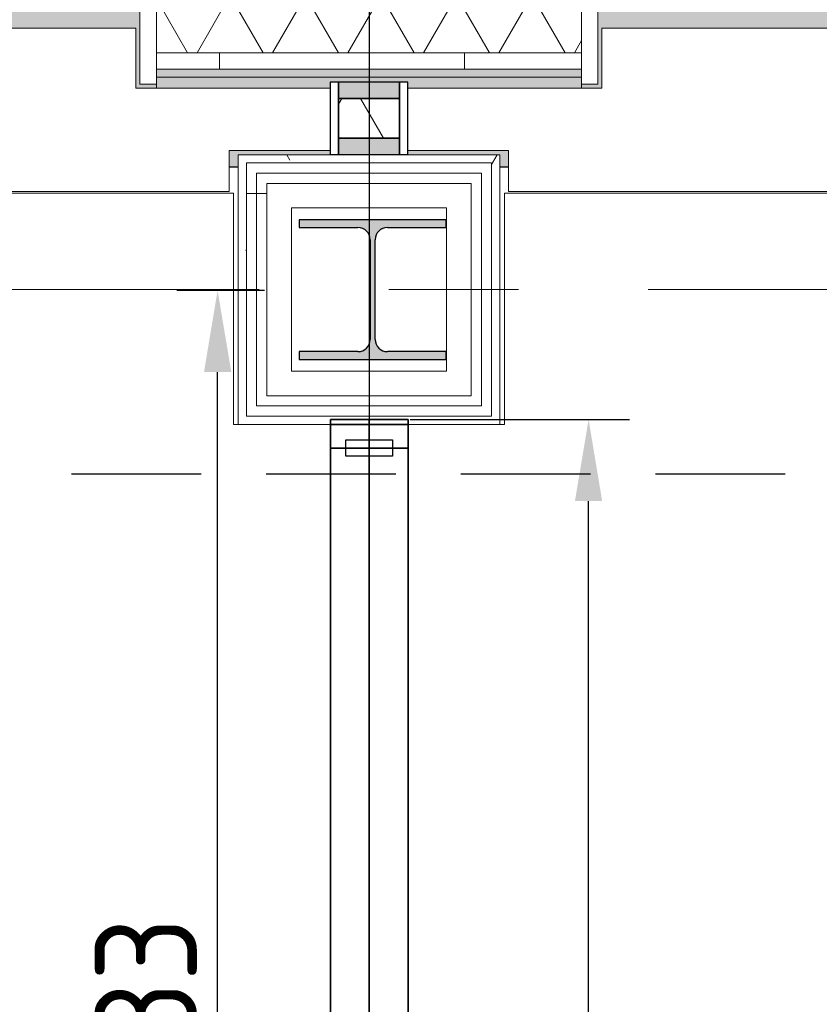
# Model space of a CAD drawing. Extents: x 2744 to 57639, y 3641 to 38820.
# Tile 78 of 179: x 29756 to 30734, y 34953 to 36159. Entities that reach past the tile are written whole.
import ezdxf
from ezdxf.enums import TextEntityAlignment as Align

# ---------------------------------------------------------------- set-up
doc = ezdxf.new("R2010")
doc.units = 0
doc.header["$LTSCALE"] = 50
doc.header["$PDSIZE"] = -5
doc.linetypes.add('HIDDEN2', pattern=[4.7625, 3.175, -1.5875])
doc.linetypes.add('stramien', pattern=[22.225, 12.7, -3.175, 3.175, -3.175])
doc.layers.get('0').update_dxf_attribs({"linetype": 'CONTINUOUS'})
doc.layers.get('DEFPOINTS').update_dxf_attribs({"linetype": 'CONTINUOUS'})
for name, color, linetype, lineweight in [('A-FLOR-OTLN', 8, 'CONTINUOUS', 18), ('A-GLAZ', 8, 'CONTINUOUS', 25), ('A-GLAZ-CWMG', 8, 'CONTINUOUS', 18), ('A-WALL-MBNI', 8, 'CONTINUOUS', 25), ('A-WALL-PATT', 8, 'CONTINUOUS', 50), ('I-WALL', 8, 'CONTINUOUS', 25), ('S-COLS', 8, 'CONTINUOUS', 18), ('S-GRID', 8, 'CONTINUOUS', 18)]:
    doc.layers.add(name, color=color, linetype=linetype, lineweight=lineweight)
for name, color, linetype in [('AS-A38--_F----5', 2, 'CONTINUOUS'), ('AS-A38--_F---4-', 9, 'CONTINUOUS'), ('AS-I38-M_F----5_Muuraansluitingen', 7, 'CONTINUOUS'), ('AS-L38--', 7, 'CONTINUOUS'), ('AS-L38--_F----5', 7, 'CONTINUOUS'), ('AS-L38--_F---4-', 7, 'CONTINUOUS'), ('AS-L38--_F-23--', 3, 'CONTINUOUS'), ('AS-L38--_F1-----', 2, 'CONTINUOUS'), ('AS-L38--_F123--', 7, 'CONTINUOUS'), ('AS-M38--_F123--_Wandlengte', 1, 'CONTINUOUS')]:
    doc.layers.add(name, color=color, linetype=linetype)
doc.layers.add('IWHULPLIJN', color=40, linetype='CONTINUOUS', plot=False)
doc.styles.get("Standard").update_dxf_attribs({"font": 'isocp.shx'})
doc.dimstyles.new('CWall_F2_Wandlengte', dxfattribs={"dimscale": 50, "dimtxt": 2.5, "dimasz": 2, "dimexe": 1, "dimexo": 1, "dimgap": 0.5, "dimtad": 1, "dimdec": 0, "dimdsep": 46, "dimtxsty": 'Standard', "dimcen": 2.5, "dimclrt": 2, "dimadec": 0, "dimazin": 0, "dimtfac": 1, "dimtdec": 0, "dimtix": 1, "dimtmove": 2, "dimatfit": 0, "dimfxl": 0, "dimtolj": 1, "dimtzin": 0, "dimarcsym": 0})
pattern_1 = [(0, (0, 0), (406.4, 101.6), [33.528, -271.272, 33.528, -271.272, -1625.6]), (0, (0, 0), (406.4, 101.6), [-609.6, 33.528, -576.072, 33.528, -271.272, -711.2]), (0, (0, 0), (406.4, 101.6), [-1524, 33.528, -169.672, 33.528, -474.472]), (120, (152.4, 50.8), (-291.18818, 301.15272), [33.528, -271.272, 33.528, -271.272, -1625.6]), (120, (152.4, 50.8), (-291.18818, 301.15272), [-609.6, 33.528, -576.072, 33.528, -271.272, -711.2]), (120, (152.4, 50.8), (-291.18818, 301.15272), [-1524, 33.528, -169.672, 33.528, -474.472]), (240, (203.2, 254), (-115.21182, -402.75272), [33.528, -271.272, 33.528, -271.272, -1625.6]), (240, (203.2, 254), (-115.21182, -402.75272), [-609.6, 33.528, -576.072, 33.528, -271.272, -711.2]), (240, (203.2, 254), (-115.21182, -402.75272), [-1524, 33.528, -169.672, 33.528, -474.472])]
pattern_2 = [(0, (30023.26, 35595.7), (0, 500), []), (0, (30023.26, 35545.7), (0, 500), []), (0, (30023.26, 35495.7), (0, 500), []), (0, (30023.26, 35445.7), (0, 500), [])]
pattern_3 = [(0, (820, 1360), (31.75, 31.75), [15.875, -47.625]), (90, (827.937, 1352.062), (-31.75, 31.75), [15.875, -47.625])]

# ---------------------------------------------------------------- blocks, each defined once
blk = doc.blocks.new('10844_ABT model nieuw_export 08-11-2012_rvt-1-Plotview 4e Verdieping - schaal 1 op 100')
at = {"layer": 'S-COLS', "lineweight": 5}
blk.add_hatch(color=256, dxfattribs=at).paths.add_polyline_path([(30109.5, 35742.7), (30277.8, 35742.7), (30277.8, 35752.2), (30205.8, 35752.2), (30195.2, 35756.6), (30190.8, 35767.2), (30190.8, 35889.2), (30195.2, 35899.8), (30205.8, 35904.2), (30277.8, 35904.2), (30277.8, 35913.7), (30097.8, 35913.7), (30097.8, 35904.2), (30169.8, 35904.2), (30180.4, 35899.8), (30184.8, 35889.2), (30184.8, 35767.2), (30180.4, 35756.6), (30169.8, 35752.2), (30097.8, 35752.2), (30097.8, 35742.7)], flags=0)
at = {"layer": 'S-COLS', "color": 0, "lineweight": 25}
for p, q in [((30277.8, 35913.7), (30097.8, 35913.7)), ((30097.8, 35913.7), (30097.8, 35904.2)), ((30277.8, 35904.2), (30277.8, 35913.7)), ((30097.8, 35904.2), (30169.8, 35904.2)), ((30205.8, 35904.2), (30277.8, 35904.2)), ((30184.8, 35889.2), (30184.8, 35767.2)), ((30190.8, 35767.2), (30190.8, 35889.2)), ((30097.8, 35752.2), (30097.8, 35742.7)), ((30169.8, 35752.2), (30097.8, 35752.2)), ((30277.8, 35752.2), (30205.8, 35752.2)), ((30277.8, 35742.7), (30277.8, 35752.2)), ((30097.8, 35742.7), (30277.8, 35742.7))]:
    blk.add_line(p, q, dxfattribs=at)
for centre, start, end in [((30169.8, 35889.2), 0, 90), ((30205.8, 35889.2), 90, 180), ((30169.8, 35767.2), 270, 0), ((30205.8, 35767.2), 180, 270)]:
    blk.add_arc(centre, 15, start, end, dxfattribs=at)
blk = doc.blocks.new('22_KA_systeempanel_dicht - staal-V73-Plotview 4e Verdieping - schaal 1 op 100')
at = {"layer": 'A-GLAZ', "lineweight": 18}
h = blk.add_hatch(color=256, dxfattribs=at)
h.paths.add_polyline_path([(-44.3, -37.5), (-24.3, -37.5), (-24.3, 37.5), (-44.3, 37.5)], flags=0)
h.paths.add_polyline_path([(24.3, 37.5), (24.3, -37.5), (44.3, -37.5), (44.3, 37.5)], flags=0)
h = blk.add_hatch(dxfattribs=at)
h.set_pattern_fill('FP_267', color=256, style=0, pattern_type=2)
h.set_pattern_definition([(330, (-36037.87, 30183.26), (60, 103.92305), []), (30, (-36037.87, 30183.26), (-60, 103.92305), [])])
h.paths.add_polyline_path([(-24.3, -37.5), (24.3, -37.5), (24.3, 37.5), (-24.3, 37.5)], flags=0)
at = {"layer": 'A-GLAZ'}
for p, q in [((44.3, 47.5), (-44.3, 47.5)), ((-44.3, 47.5), (-44.3, 37.5)), ((-44.3, 37.5), (44.3, 37.5)), ((-24.3, 37.5), (-44.3, 37.5)), ((-44.3, 37.5), (-44.3, -37.5)), ((24.3, 37.5), (-24.3, 37.5)), ((-24.3, 37.5), (-24.3, -37.5)), ((-24.3, -37.5), (-24.3, 37.5)), ((24.3, -37.5), (24.3, 37.5)), ((44.3, 37.5), (24.3, 37.5)), ((24.3, 37.5), (24.3, -37.5)), ((44.3, 37.5), (44.3, 47.5)), ((44.3, -37.5), (44.3, 37.5)), ((44.3, -37.5), (-44.3, -37.5)), ((-44.3, -37.5), (-44.3, -47.5)), ((-44.3, -37.5), (-24.3, -37.5)), ((-44.3, -47.5), (44.3, -47.5)), ((-24.3, -37.5), (24.3, -37.5)), ((24.3, -37.5), (44.3, -37.5)), ((44.3, -47.5), (44.3, -37.5))]:
    blk.add_line(p, q, dxfattribs=at)
blk = doc.blocks.new('31_KA_Houten kozijn metselwerkgevel met draaiend deel verdieping - 31_KA_Houten kozijn metselwerkgevel met draaiend deel verdieping-V105-Plotview 4e Verdieping - schaal 1 op 100')
at = {"layer": 'A-GLAZ'}
blk.add_hatch(color=256, dxfattribs=at).paths.add_polyline_path([(-631.5, -328.5), (-631.5, -255), (631.5, -255), (631.5, -328.5), (656.5, -328.5), (656.5, -323.5), (636.5, -323.5), (636.5, -150), (607, -150), (607, -166), (143, -166), (143, -150), (-636.5, -150), (-636.5, -323.5), (-656.5, -323.5), (-656.5, -328.5), (-636.5, -328.5)], flags=0)
at = {"layer": 'A-GLAZ', "lineweight": 18}
h = blk.add_hatch(dxfattribs=at)
h.set_pattern_fill('FP_355', color=256, style=0, pattern_type=2)
h.set_pattern_definition([(45, (-29266.6, -36403.2), (-212.132, 212.132), [])])
h.paths.add_polyline_path([(-636.5, -323.5), (-636.5, -150), (-656.5, -150), (-656.5, -323.5)], flags=0)
h.paths.add_polyline_path([(636.5, -323.5), (656.5, -323.5), (656.5, -150), (636.5, -150), (636.5, -272.9)], flags=0)
for p, q in [((636.5, -323.5), (636.5, -150)), ((656.5, -150), (656.5, -323.5)), ((656.5, -323.5), (636.5, -323.5)), ((656.5, -323.5), (656.5, -328.5))]:
    blk.add_line(p, q, dxfattribs=at)
blk = doc.blocks.new('31_KA_Houten kozijn metselwerkgevel met draaiend deel verdieping - 31_KA_Houten kozijn metselwerkgevel met draaiend deel verdieping-V106-Plotview 4e Verdieping - schaal 1 op 100')
at = {"layer": 'A-GLAZ'}
blk.add_hatch(color=256, dxfattribs=at).paths.add_polyline_path([(631.5, -328.5), (656.5, -328.5), (656.5, -323.5), (636.5, -323.5), (636.5, -150), (607, -150), (607, -166), (143, -166), (143, -150), (-636.5, -150), (-636.5, -323.5), (-656.5, -323.5), (-656.5, -328.5), (-631.5, -328.5), (-631.5, -255), (631.5, -255), (631.5, -323.5)], flags=0)
at = {"layer": 'A-GLAZ', "lineweight": 18}
for p, q in [((-656.5, -323.5), (-656.5, -150)), ((-636.5, -150), (-636.5, -323.5)), ((-636.5, -323.5), (-656.5, -323.5)), ((-656.5, -328.5), (-656.5, -323.5))]:
    blk.add_line(p, q, dxfattribs=at)
blk = doc.blocks.new('28_KA_Prefab betonnen borstwering vierde verdieping - 28_KA_Prefab betonnen borstwering vierde verdieping-10080192-Plotview 4e Verdieping - schaal 1 op 100')
at = {"layer": 'A-WALL-PATT', "lineweight": 25}
h = blk.add_hatch(color=256, dxfattribs=at)
h.paths.add_polyline_path([(54283.1, 17595.2), (54296.6, 17595.2), (54296.6, 17755.4), (54283.1, 17755.4), (54283.1, 17600.2), (54186.6, 17600.2), (54186.6, 17595.2)], flags=0)
h.paths.add_polyline_path([(54436.6, 19068.4), (54436.6, 19068.4), (54296.6, 19068.4), (54296.6, 19588), (54283.1, 19588), (54283.1, 19068.4), (54416.2, 19068.4)], flags=0)
h.paths.add_polyline_path([(54186.6, 19158.2), (54212.4, 19158.2), (54212.4, 19498.5), (54186.6, 19498.5), (54186.6, 19493.2), (54196.6, 19493.2), (54196.6, 19163.2), (54186.6, 19163.2)], flags=0)
h.paths.add_polyline_path([(54306.6, 20901), (54296.6, 20901.7), (54296.6, 21421.4), (54283.1, 21421.4), (54283.1, 20901), (54296.6, 20901)], flags=0)
h.paths.add_polyline_path([(54196.6, 20991.2), (54212.4, 20991.2), (54212.4, 21331.5), (54186.6, 21331.5), (54186.6, 21326.5), (54196.6, 21326.5), (54196.6, 20996.5), (54186.6, 20996.5), (54186.6, 20991.2)], flags=0)
h.paths.add_polyline_path([(54296.6, 22734.4), (54296.6, 22735), (54296.6, 23254.7), (54283.1, 23254.7), (54283.1, 22734.4), (54288.1, 22734.4)], flags=0)
h.paths.add_polyline_path([(54212.4, 22824.9), (54212.4, 23165.2), (54186.6, 23165.2), (54186.6, 23159.9), (54196.6, 23159.9), (54196.6, 22829.9), (54186.6, 22829.9), (54186.6, 22824.9), (54196.6, 22824.9)], flags=0)
h.paths.add_polyline_path([(54306.6, 24567.7), (54296.6, 24568.4), (54296.6, 25088), (54283.1, 25088), (54283.1, 24567.7), (54306.6, 24567.7)], flags=0)
h.paths.add_polyline_path([(54186.6, 24658.2), (54212.4, 24658.2), (54212.4, 24998.5), (54186.6, 24998.5), (54186.6, 24993.2), (54196.6, 24993.2), (54196.6, 24663.2), (54186.6, 24663.2)], flags=0)
h.paths.add_polyline_path([(54316.7, 26401), (54296.6, 26401.7), (54296.6, 26921.4), (54283.1, 26921.4), (54283.1, 26709.2), (54296.1, 26709.2), (54296.1, 26614.2), (54283.1, 26614.2), (54283.1, 26401), (54306.6, 26401)], flags=0)
h.paths.add_polyline_path([(54196.6, 26491.5), (54212.4, 26491.5), (54212.4, 26614.2), (54196.6, 26614.2), (54196.6, 26496.5), (54186.6, 26496.5), (54186.6, 26491.5)], flags=0)
h.paths.add_polyline_path([(54196.6, 26709.2), (54212.4, 26709.2), (54212.4, 26831.9), (54186.6, 26831.9), (54186.6, 26826.5), (54196.6, 26826.5), (54196.6, 26761.5)], flags=0)
h.paths.add_polyline_path([(54306.6, 28234.4), (54296.6, 28235), (54296.6, 28447.4), (54283.1, 28447.4), (54283.1, 28234.4), (54296.6, 28234.4)], flags=0)
h.paths.add_polyline_path([(54212.4, 28324.9), (54212.4, 28447.4), (54196.6, 28447.4), (54196.6, 28329.9), (54186.6, 28329.9), (54186.6, 28324.9), (54196.6, 28324.9)], flags=0)
h.paths.add_polyline_path([(54196.6, 28542.4), (54212.4, 28542.4), (54212.4, 28665.2), (54186.6, 28665.2), (54186.6, 28659.9), (54196.6, 28659.9), (54196.6, 28594.9)], flags=0)
h.paths.add_polyline_path([(54287.6, 28542.4), (54296.6, 28542.4), (54296.6, 28754.7), (54283.1, 28754.7), (54283.1, 28542.4)], flags=0)
h.paths.add_polyline_path([(54288.1, 30067.7), (54296.6, 30068.4), (54296.6, 30280.7), (54283.1, 30280.7), (54283.1, 30067.7)], flags=0)
h.paths.add_polyline_path([(54191.6, 30158.2), (54212.4, 30158.2), (54212.4, 30280.7), (54196.6, 30280.7), (54196.6, 30163.2), (54186.6, 30163.2), (54186.6, 30158.2)], flags=0)
h.paths.add_polyline_path([(54196.6, 30375.7), (54212.4, 30375.7), (54212.4, 30498.5), (54186.6, 30498.5), (54186.6, 30493.2), (54196.6, 30493.2), (54196.6, 30414.7)], flags=0)
h.paths.add_polyline_path([(54283.1, 30375.7), (54296.6, 30375.7), (54296.6, 30588), (54283.1, 30588), (54283.1, 30414.7)], flags=0)
h.paths.add_polyline_path([(54296.6, 31901), (54296.6, 31901.7), (54296.6, 32421.4), (54283.1, 32421.4), (54283.1, 31901), (54288.1, 31901)], flags=0)
h.paths.add_polyline_path([(54186.6, 31991.5), (54212.4, 31991.5), (54212.4, 32331.9), (54186.6, 32331.9), (54186.6, 32326.5), (54196.6, 32326.5), (54196.6, 31996.5), (54186.6, 31996.5)], flags=0)
h.paths.add_polyline_path([(54283.1, 33734.4), (54296.6, 33735), (54296.6, 34255.4), (54283.1, 34255.4), (54283.1, 33735)], flags=0)
h.paths.add_polyline_path([(54186.6, 33824.9), (54212.4, 33824.9), (54212.4, 34165.2), (54186.6, 34165.2), (54186.6, 34159.9), (54196.6, 34159.9), (54196.6, 33829.9), (54186.6, 33829.9)], flags=0)
h.paths.add_polyline_path([(54288.1, 35568.4), (54296.6, 35568.4), (54296.6, 36088.2), (53756.4, 36088.2), (53756.4, 36074.7), (54016.5, 36074.7), (54016.5, 35998.5), (53865.8, 35998.5), (53865.8, 35978.2), (53876.6, 35978.2), (53876.6, 35993.2), (54196.6, 35993.2), (54196.6, 35663.2), (54186.6, 35663.2), (54186.6, 35658.2), (54207.4, 35658.2), (54207.4, 35827.9), (54283.1, 35827.9), (54283.1, 35568.4)], flags=0)
h.paths.add_polyline_path([(52043.3, 35978.2), (52043.3, 35993.2), (52354.1, 35993.2), (52353.3, 35998.5), (52012.4, 35998.5), (52012.4, 35978.2)], flags=0)
h.paths.add_polyline_path([(50179.1, 35978.2), (50189.9, 35978.2), (50189.9, 35993.2), (50509.9, 35993.2), (50509.9, 35978.2), (50520.7, 35978.2), (50520.7, 35998.5), (50179.1, 35998.5), (50179.1, 35983.2)], flags=0)
h.paths.add_polyline_path([(48676.6, 35978.2), (48687.4, 35978.2), (48687.4, 35998.5), (48345.8, 35998.5), (48345.8, 35978.2), (48356.6, 35978.2), (48356.6, 35993.2), (48676.6, 35993.2), (48676.6, 35983.2)], flags=0)
h.paths.add_polyline_path([(46854.1, 35978.2), (46854.1, 35998.5), (46730.8, 35998.5), (46730.8, 35993.5), (46635.8, 35993.5), (46635.8, 35998.5), (46512.4, 35998.5), (46512.4, 35978.2), (46523.3, 35978.2), (46523.3, 35993.2), (46843.3, 35993.2), (46843.3, 35978.2)], flags=0)
h.paths.add_polyline_path([(45020.4, 35978.2), (45020.4, 35998.5), (44678.8, 35998.5), (44678.8, 35978.2), (44689.9, 35978.2), (44689.9, 35993.2), (45009.9, 35993.2), (45009.9, 35978.2)], flags=0)
h.paths.add_polyline_path([(42845.8, 35978.2), (42856.6, 35978.2), (42856.6, 35993.2), (43176.6, 35993.2), (43176.6, 35978.2), (43187.4, 35978.2), (43187.4, 35998.5), (42845.8, 35998.5), (42845.8, 35983.2)], flags=0)
h.paths.add_polyline_path([(41073.3, 35978.2), (41073.3, 36082.2), (41293.3, 36081.4), (41293.3, 35978.2), (41298.3, 35978.2), (41298.3, 36074.7), (41443.4, 36074.7), (41443.4, 36088.2), (40923.1, 36088.2), (40923.1, 36079.7), (40898.1, 36079.7), (40898.1, 36074.7), (41068.1, 36074.7), (41068.1, 35978.2)], flags=0)
h.paths.add_polyline_path([(39509.9, 35978.2), (39520.7, 35978.2), (39520.7, 35998.5), (39179.1, 35998.5), (39179.1, 35978.2), (39189.9, 35978.2), (39189.9, 35993.2), (39509.9, 35993.2), (39509.9, 35983.2)], flags=0)
h.paths.add_polyline_path([(37676.6, 35978.2), (37687.4, 35978.2), (37687.4, 35998.5), (37345.8, 35998.5), (37345.8, 35978.2), (37356.6, 35978.2), (37356.6, 35993.2), (37676.6, 35993.2), (37676.6, 35983.2)], flags=0)
h.paths.add_polyline_path([(35843.3, 35978.2), (35854.1, 35978.2), (35854.1, 35998.5), (35512.4, 35998.5), (35512.4, 35978.2), (35523.3, 35978.2), (35523.3, 35993.2), (35843.3, 35993.2), (35843.3, 35983.2)], flags=0)
h.paths.add_polyline_path([(33679.1, 35978.2), (33689.9, 35978.2), (33689.9, 35993.2), (34009.9, 35993.2), (34009.9, 35978.2), (34020.7, 35978.2), (34020.7, 35998.5), (33679.1, 35998.5), (33679.1, 35983.2)], flags=0)
h.paths.add_polyline_path([(31901.4, 35978.2), (31906.6, 35978.2), (31906.6, 36088.2), (31756.4, 36088.2), (31756.4, 36074.7), (31901.4, 36074.7)], flags=0)
h.paths.add_polyline_path([(30343.3, 35978.2), (30354.1, 35978.2), (30354.1, 35998.5), (30230.8, 35998.5), (30230.8, 35993.5), (30135.8, 35993.5), (30135.8, 35998.5), (30012.4, 35998.5), (30012.4, 35978.2), (30023.3, 35978.2), (30023.3, 35993.2), (30343.3, 35993.2), (30343.3, 35983.2)], flags=0)
h.paths.add_polyline_path([(28179.1, 35978.2), (28189.9, 35978.2), (28189.9, 35993.2), (28509.9, 35993.2), (28509.9, 35978.2), (28520.7, 35978.2), (28520.7, 35998.5), (28402.4, 35998.5), (28402.4, 35993.5), (28307.4, 35993.5), (28307.4, 35998.5), (28179.1, 35998.5), (28179.1, 35983.2)], flags=0)
h.paths.add_polyline_path([(26356.6, 35978.2), (26356.6, 35993.2), (26676.6, 35993.2), (26676.6, 35978.2), (26687.4, 35978.2), (26687.4, 35998.5), (26345.8, 35998.5), (26345.8, 35978.2)], flags=0)
h.paths.add_polyline_path([(24512.4, 35978.2), (24523.3, 35978.2), (24523.3, 35993.2), (24843.3, 35993.2), (24843.3, 35978.2), (24854.1, 35978.2), (24854.1, 35998.5), (24512.4, 35998.5), (24512.4, 35983.2)], flags=0)
h.paths.add_polyline_path([(22949.6, 35978.2), (22964.9, 35978.2), (22964.9, 36074.7), (23046.6, 36074.7), (23046.6, 36088.2), (22956.6, 36088.2), (22956.6, 36228.2), (22949.6, 36228.2), (22949.6, 36074.7)], flags=0)
h.paths.add_polyline_path([(50331.6, 36074.7), (50610.1, 36074.7), (50610.1, 36088.2), (50089.8, 36088.2), (50089.8, 36074.7), (50179.1, 36074.7)], flags=0)
h.paths.add_polyline_path([(48687.4, 36074.7), (48776.8, 36074.7), (48776.8, 36088.2), (48256.4, 36088.2), (48256.4, 36074.7), (48435.8, 36074.7)], flags=0)
h.paths.add_polyline_path([(51923.1, 36074.7), (52443.4, 36074.7), (52443.4, 36088.2), (51923.1, 36088.2), (51923.1, 36079.7)], flags=0)
h.paths.add_polyline_path([(46539.9, 36074.7), (46635.8, 36074.7), (46635.8, 36082.2), (46730.8, 36082.2), (46730.8, 36074.7), (46943.4, 36074.7), (46943.4, 36088.2), (46423.1, 36088.2), (46423.1, 36074.7), (46512.4, 36074.7)], flags=0)
h.paths.add_polyline_path([(43064.3, 36074.7), (43276.8, 36074.7), (43276.8, 36088.2), (42756.4, 36088.2), (42756.4, 36074.7), (42845.8, 36074.7)], flags=0)
h.paths.add_polyline_path([(44678.8, 36074.7), (45110.1, 36074.7), (45110.1, 36088.2), (44589.8, 36088.2), (44589.8, 36074.7), (44644.1, 36074.7)], flags=0)
h.paths.add_polyline_path([(37796.8, 36074.7), (37801.8, 36074.7), (37801.8, 36079.7), (37776.8, 36079.7), (37776.8, 36088.2), (37256.4, 36088.2), (37256.4, 36079.7), (37231.4, 36079.7), (37231.4, 36074.7), (37776.8, 36074.7)], flags=0)
h.paths.add_polyline_path([(39520.7, 36074.7), (39635.1, 36074.7), (39635.1, 36079.7), (39610.1, 36079.7), (39610.1, 36088.2), (39089.8, 36088.2), (39089.8, 36079.7), (39064.8, 36079.7), (39064.8, 36074.7), (39272.6, 36074.7)], flags=0)
h.paths.add_polyline_path([(35403.1, 36074.7), (35968.4, 36074.7), (35968.4, 36079.7), (35943.4, 36079.7), (35943.4, 36088.2), (35423.1, 36088.2), (35423.1, 36079.7), (35398.1, 36079.7), (35398.1, 36074.7)], flags=0)
h.paths.add_polyline_path([(28089.8, 36074.7), (28307.4, 36074.7), (28307.4, 36082.2), (28402.4, 36082.2), (28402.4, 36074.7), (28610.1, 36074.7), (28610.1, 36088.2), (28089.8, 36088.2), (28089.8, 36079.7)], flags=0)
h.paths.add_polyline_path([(30354.1, 36074.7), (30443.4, 36074.7), (30443.4, 36088.2), (29923.1, 36088.2), (29923.1, 36074.7), (30135.8, 36074.7), (30135.8, 36082.2), (30230.8, 36082.2), (30230.8, 36074.7)], flags=0)
h.paths.add_polyline_path([(34135.1, 36074.7), (34135.1, 36079.7), (34110.1, 36079.7), (34110.1, 36088.2), (33589.8, 36088.2), (33589.8, 36079.7), (33564.8, 36079.7), (33564.8, 36074.7), (34130.7, 36074.7)], flags=0)
h.paths.add_polyline_path([(26687.4, 36074.7), (26776.8, 36074.7), (26776.8, 36088.2), (26256.4, 36088.2), (26256.4, 36074.7), (26633.8, 36074.7)], flags=0)
h.paths.add_polyline_path([(32131.6, 36074.7), (32301.8, 36074.7), (32301.8, 36079.7), (32276.8, 36079.7), (32276.8, 36088.2), (31916.6, 36088.2), (31916.6, 36082.2), (32131.6, 36082.2), (32131.6, 36079.7)], flags=0)
h.paths.add_polyline_path([(24738, 36074.7), (24943.4, 36074.7), (24943.4, 36088.2), (24423.1, 36088.2), (24423.1, 36074.7), (24512.4, 36074.7)], flags=0)
h.paths.add_polyline_path([(23056.6, 36074.7), (23110.1, 36074.7), (23110.1, 36088.2), (23056.6, 36088.2), (23056.6, 36079.7)], flags=0)
at = {"layer": 'A-WALL-MBNI'}
for p, q in [((30023.3, 35978.2), (30012.4, 35978.2)), ((30354.1, 35978.2), (30343.3, 35978.2))]:
    blk.add_line(p, q, dxfattribs=at)
blk = doc.blocks.new('vensterbank tweede verdieping3 - vensterbank tweede verdieping-12052795-Plotview 4e Verdieping - schaal 1 op 100')
at = {"layer": 'A-GLAZ', "lineweight": 18}
for p, q in [((29898.1, 36148.2), (28635.1, 36148.2)), ((29898.1, 36074.7), (29898.1, 36148.2)), ((31731.4, 36148.2), (30468.4, 36148.2)), ((30468.4, 36148.2), (30468.4, 36074.7)), ((30135.8, 36074.7), (29898.1, 36074.7)), ((30468.4, 36074.7), (30230.8, 36074.7)), ((30012.4, 35948.2), (30012.4, 35998.5)), ((30012.4, 35998.5), (30135.8, 35998.5)), ((30230.8, 35998.5), (30354.1, 35998.5)), ((30354.1, 35998.5), (30354.1, 35948.2)), ((28520.7, 35948.2), (30012.4, 35948.2)), ((30354.1, 35948.2), (31901.4, 35948.2))]:
    blk.add_line(p, q, dxfattribs=at)
blk = doc.blocks.new('Onderlegger 4e verdieping')
at = {"layer": 'A-WALL-PATT', "lineweight": 18}
h = blk.add_hatch(dxfattribs=at)
h.set_pattern_fill('FP_407', color=256, angle=-300, style=0, pattern_type=2)
h.set_pattern_definition([(240, (38696.6, 36188.2), (46.18203, -80.01037), []), (300, (38604.2, 36188.2), (92.38203, -0.01037), [])])
h.paths.add_polyline_path([(54326.6, 36118.2), (54436.6, 36118.2), (54436.6, 36228.2), (53756.4, 36228.2), (53756.4, 36118.2), (54123.2, 36118.2)], flags=0)
h.paths.add_polyline_path([(52443.4, 36118.2), (52443.4, 36228.2), (51923.1, 36228.2), (51923.1, 36118.2), (52227.4, 36118.2)], flags=0)
h.paths.add_polyline_path([(50089.8, 36118.2), (50610.1, 36118.2), (50610.1, 36228.2), (50089.8, 36228.2), (50089.8, 36130.3)], flags=0)
h.paths.add_polyline_path([(48776.8, 36118.2), (48776.8, 36228.2), (48256.4, 36228.2), (48256.4, 36118.2), (48751.7, 36118.2)], flags=0)
h.paths.add_polyline_path([(46943.4, 36118.2), (46943.4, 36228.2), (46423.1, 36228.2), (46423.1, 36118.2), (46855.9, 36118.2)], flags=0)
h.paths.add_polyline_path([(44960.1, 36118.2), (45110.1, 36118.2), (45110.1, 36228.2), (44589.8, 36228.2), (44589.8, 36118.2), (44644.1, 36118.2)], flags=0)
h.paths.add_polyline_path([(43276.8, 36118.2), (43276.8, 36228.2), (42756.4, 36228.2), (42756.4, 36118.2), (43064.3, 36118.2)], flags=0)
h.paths.add_polyline_path([(41443.4, 36118.2), (41443.4, 36228.2), (40923.1, 36228.2), (40923.1, 36118.2), (41168.4, 36118.2)], flags=0)
h.paths.add_polyline_path([(39610.1, 36118.2), (39610.1, 36228.2), (39089.8, 36228.2), (39089.8, 36118.2), (39588.6, 36118.2)], flags=0)
h.paths.add_polyline_path([(37776.8, 36118.2), (37776.8, 36228.2), (37256.4, 36228.2), (37256.4, 36118.2), (37692.8, 36118.2)], flags=0)
h.paths.add_polyline_path([(35943.4, 36118.2), (35943.4, 36228.2), (35423.1, 36228.2), (35423.1, 36118.2), (35796.9, 36118.2)], flags=0)
h.paths.add_polyline_path([(34110.1, 36118.2), (34110.1, 36228.2), (33589.8, 36228.2), (33589.8, 36118.2), (33901.1, 36118.2)], flags=0)
h.paths.add_polyline_path([(32276.8, 36118.2), (32276.8, 36228.2), (31756.4, 36228.2), (31756.4, 36118.2), (32005.3, 36118.2)], flags=0)
h.paths.add_polyline_path([(30443.4, 36118.2), (30443.4, 36228.2), (29923.1, 36228.2), (29923.1, 36118.2), (30425.4, 36118.2)], flags=0)
h.paths.add_polyline_path([(28529.6, 36118.2), (28610.1, 36118.2), (28610.1, 36228.2), (28089.8, 36228.2), (28089.8, 36118.2), (28213.6, 36118.2)], flags=0)
h.paths.add_polyline_path([(26776.8, 36118.2), (26776.8, 36228.2), (26256.4, 36228.2), (26256.4, 36118.2), (26633.8, 36118.2)], flags=0)
h.paths.add_polyline_path([(24943.4, 36118.2), (24943.4, 36228.2), (24423.1, 36228.2), (24423.1, 36118.2), (24738, 36118.2)], flags=0)
h.paths.add_polyline_path([(23110.1, 36118.2), (23110.1, 36228.2), (22956.6, 36228.2), (22956.6, 36118.2)], flags=0)
h = blk.add_hatch(dxfattribs=at)
h.set_pattern_fill('FP_408', color=256, style=0, pattern_type=2)
h.set_pattern_definition([(90, (0, 0), (-300, 2e-14), [])])
h.paths.add_polyline_path([(54326.6, 36098.2), (54326.6, 36118.2), (53756.4, 36118.2), (53756.4, 36098.2), (54306.6, 36098.2)], flags=0)
h.paths.add_polyline_path([(51923.1, 36098.2), (52443.4, 36098.2), (52443.4, 36118.2), (51923.1, 36118.2)], flags=0)
h.paths.add_polyline_path([(50331.6, 36098.2), (50610.1, 36098.2), (50610.1, 36118.2), (50089.8, 36118.2), (50089.8, 36098.2)], flags=0)
h.paths.add_polyline_path([(48751.7, 36098.2), (48776.8, 36098.2), (48776.8, 36118.2), (48256.4, 36118.2), (48256.4, 36098.2), (48435.8, 36098.2)], flags=0)
h.paths.add_polyline_path([(46855.9, 36098.2), (46943.4, 36098.2), (46943.4, 36118.2), (46423.1, 36118.2), (46423.1, 36098.2), (46539.9, 36098.2)], flags=0)
h.paths.add_polyline_path([(44589.8, 36098.2), (45110.1, 36098.2), (45110.1, 36118.2), (44589.8, 36118.2)], flags=0)
h.paths.add_polyline_path([(43276.8, 36098.2), (43276.8, 36118.2), (42756.4, 36118.2), (42756.4, 36098.2), (43064.3, 36098.2)], flags=0)
h.paths.add_polyline_path([(41168.4, 36098.2), (41443.4, 36098.2), (41443.4, 36118.2), (40923.1, 36118.2), (40923.1, 36098.2)], flags=0)
h.paths.add_polyline_path([(39272.6, 36098.2), (39610.1, 36098.2), (39610.1, 36118.2), (39089.8, 36118.2), (39089.8, 36098.2)], flags=0)
h.paths.add_polyline_path([(37376.8, 36098.2), (37776.8, 36098.2), (37776.8, 36118.2), (37256.4, 36118.2), (37256.4, 36098.2)], flags=0)
h.paths.add_polyline_path([(35943.4, 36098.2), (35943.4, 36118.2), (35423.1, 36118.2), (35423.1, 36098.2), (35796.9, 36098.2)], flags=0)
h.paths.add_polyline_path([(33589.8, 36098.2), (34110.1, 36098.2), (34110.1, 36118.2), (33589.8, 36118.2)], flags=0)
h.paths.add_polyline_path([(31756.4, 36098.2), (32276.8, 36098.2), (32276.8, 36118.2), (31756.4, 36118.2)], flags=0)
h.paths.add_polyline_path([(30443.4, 36098.2), (30443.4, 36118.2), (29923.1, 36118.2), (29923.1, 36098.2), (30425.4, 36098.2)], flags=0)
h.paths.add_polyline_path([(28610.1, 36098.2), (28610.1, 36118.2), (28089.8, 36118.2), (28089.8, 36098.2), (28529.6, 36098.2)], flags=0)
h.paths.add_polyline_path([(26633.8, 36098.2), (26776.8, 36098.2), (26776.8, 36118.2), (26256.4, 36118.2), (26256.4, 36098.2), (26317.8, 36098.2)], flags=0)
h.paths.add_polyline_path([(24738, 36098.2), (24943.4, 36098.2), (24943.4, 36118.2), (24423.1, 36118.2), (24423.1, 36098.2)], flags=0)
h.paths.add_polyline_path([(23110.1, 36098.2), (23110.1, 36118.2), (22956.6, 36118.2), (22956.6, 36098.2)], flags=0)
h = blk.add_hatch(dxfattribs=at)
h.set_pattern_fill('FP_9', color=256, style=0, pattern_type=2)
h.set_pattern_definition(pattern_1)
h.paths.add_polyline_path([(54296.6, 36088.2), (54306.6, 36088.2), (54306.6, 36098.2), (53756.4, 36098.2), (53756.4, 36088.2), (54123.2, 36088.2)], flags=0)
h.paths.add_polyline_path([(52227.4, 36088.2), (52443.4, 36088.2), (52443.4, 36098.2), (51923.1, 36098.2), (51923.1, 36088.2)], flags=0)
h.paths.add_polyline_path([(50331.6, 36088.2), (50610.1, 36088.2), (50610.1, 36098.2), (50089.8, 36098.2), (50089.8, 36088.2)], flags=0)
h.paths.add_polyline_path([(48776.8, 36088.2), (48776.8, 36098.2), (48256.4, 36098.2), (48256.4, 36088.2), (48751.7, 36088.2)], flags=0)
h.paths.add_polyline_path([(46539.9, 36088.2), (46943.4, 36088.2), (46943.4, 36098.2), (46423.1, 36098.2), (46423.1, 36088.2)], flags=0)
h.paths.add_polyline_path([(44960.1, 36088.2), (45110.1, 36088.2), (45110.1, 36098.2), (44589.8, 36098.2), (44589.8, 36088.2), (44644.1, 36088.2)], flags=0)
h.paths.add_polyline_path([(43276.8, 36088.2), (43276.8, 36098.2), (42756.4, 36098.2), (42756.4, 36088.2), (43064.3, 36088.2)], flags=0)
h.paths.add_polyline_path([(40923.1, 36088.2), (41443.4, 36088.2), (41443.4, 36098.2), (40923.1, 36098.2)], flags=0)
h.paths.add_polyline_path([(39588.6, 36088.2), (39610.1, 36088.2), (39610.1, 36098.2), (39089.8, 36098.2), (39089.8, 36088.2), (39272.6, 36088.2)], flags=0)
h.paths.add_polyline_path([(37776.8, 36088.2), (37776.8, 36098.2), (37256.4, 36098.2), (37256.4, 36088.2), (37692.8, 36088.2)], flags=0)
h.paths.add_polyline_path([(35943.4, 36088.2), (35943.4, 36098.2), (35423.1, 36098.2), (35423.1, 36088.2), (35796.9, 36088.2)], flags=0)
h.paths.add_polyline_path([(33901.1, 36088.2), (34110.1, 36088.2), (34110.1, 36098.2), (33589.8, 36098.2), (33589.8, 36088.2)], flags=0)
h.paths.add_polyline_path([(32005.3, 36088.2), (32276.8, 36088.2), (32276.8, 36098.2), (31756.4, 36098.2), (31756.4, 36088.2)], flags=0)
h.paths.add_polyline_path([(30425.4, 36088.2), (30443.4, 36088.2), (30443.4, 36098.2), (29923.1, 36098.2), (29923.1, 36088.2), (30109.5, 36088.2)], flags=0)
h.paths.add_polyline_path([(28089.8, 36088.2), (28610.1, 36088.2), (28610.1, 36098.2), (28089.8, 36098.2)], flags=0)
h.paths.add_polyline_path([(26776.8, 36088.2), (26776.8, 36098.2), (26256.4, 36098.2), (26256.4, 36088.2), (26633.8, 36088.2)], flags=0)
h.paths.add_polyline_path([(24423.1, 36088.2), (24943.4, 36088.2), (24943.4, 36098.2), (24423.1, 36098.2)], flags=0)
h.paths.add_polyline_path([(22956.6, 36088.2), (23110.1, 36088.2), (23110.1, 36098.2), (22956.6, 36098.2)], flags=0)
h = blk.add_hatch(dxfattribs=at)
h.set_pattern_fill('FP_9', color=256, style=0, pattern_type=2)
h.set_pattern_definition(pattern_1)
h.paths.add_polyline_path([(30333.3, 35983.2), (30343.3, 35983.2), (30343.3, 35993.2), (30023.3, 35993.2), (30023.3, 35983.2), (30109.5, 35983.2)], flags=0)
h = blk.add_hatch(dxfattribs=at)
h.set_pattern_fill('FP_9', color=256, style=0, pattern_type=2)
h.set_pattern_definition(pattern_1)
h.paths.add_polyline_path([(30033.3, 35663.2), (30033.3, 35983.2), (30023.3, 35983.2), (30023.3, 35663.2)], flags=0)
h = blk.add_hatch(dxfattribs=at)
h.set_pattern_fill('FP_157', color=256, angle=-270, style=0, pattern_type=2)
h.set_pattern_definition([(270, (29983.26, 35993.2), (500, 3e-14), []), (270, (29933.26, 35993.2), (500, 3e-14), []), (270, (29883.26, 35993.2), (500, 3e-14), []), (270, (29833.26, 35993.2), (500, 3e-14), [])])
h.paths.add_polyline_path([(30333.3, 35970.7), (30333.3, 35983.2), (30033.3, 35983.2), (30033.3, 35970.7), (30320.8, 35970.7)], flags=0)
h = blk.add_hatch(dxfattribs=at)
h.set_pattern_fill('FP_9', color=256, style=0, pattern_type=2)
h.set_pattern_definition(pattern_1)
h.paths.add_polyline_path([(30333.3, 35663.2), (30343.3, 35663.2), (30343.3, 35983.2), (30333.3, 35983.2), (30333.3, 35673.2)], flags=0)
h = blk.add_hatch(dxfattribs=at)
h.set_pattern_fill('FP_158', color=256, angle=90, style=0, pattern_type=2)
h.set_pattern_definition(pattern_2)
h.paths.add_polyline_path([(30045.8, 35673.2), (30045.8, 35970.7), (30033.3, 35970.7), (30033.3, 35673.2)], flags=0)
h = blk.add_hatch(dxfattribs=at)
h.set_pattern_fill('FP_158', color=256, angle=90, style=0, pattern_type=2)
h.set_pattern_definition(pattern_2)
h.paths.add_polyline_path([(30058.3, 35685.7), (30058.3, 35958.2), (30045.8, 35958.2), (30045.8, 35685.7)], flags=0)
at = {"layer": 'A-FLOR-OTLN'}
for p, q in [((28515.7, 35946.2), (30017.4, 35946.2)), ((30017.4, 35946.2), (30017.4, 35663.2)), ((30349.1, 35663.2), (30349.1, 35946.2)), ((30349.1, 35946.2), (31906.6, 35946.2)), ((30017.4, 35663.2), (30023.3, 35663.2)), ((30343.3, 35663.2), (30349.1, 35663.2))]:
    blk.add_line(p, q, dxfattribs=at)
at = {"layer": 'A-GLAZ-CWMG', "lineweight": 35}
blk.add_line((30230.8, 35663.2), (30135.8, 35663.2), dxfattribs=at)
at = {"layer": 'I-WALL', "lineweight": 18}
for p, q in [((30443.4, 36118.2), (29923.1, 36118.2)), ((30443.4, 36098.2), (29923.1, 36098.2)), ((29923.1, 36088.2), (30443.4, 36088.2)), ((30343.3, 35993.2), (30023.3, 35993.2)), ((30023.3, 35993.2), (30023.3, 35663.2)), ((30343.3, 35663.2), (30343.3, 35993.2)), ((30333.3, 35983.2), (30033.3, 35983.2)), ((30033.3, 35983.2), (30033.3, 35673.2)), ((30333.3, 35983.2), (30333.3, 35673.2)), ((30320.8, 35970.7), (30045.8, 35970.7)), ((30045.8, 35970.7), (30045.8, 35685.7)), ((30320.8, 35970.7), (30320.8, 35685.7)), ((30308.3, 35958.2), (30058.3, 35958.2)), ((30058.3, 35958.2), (30058.3, 35698.2)), ((30308.3, 35958.2), (30308.3, 35698.2)), ((30088.3, 35928.2), (30278.3, 35928.2)), ((30088.3, 35728.2), (30088.3, 35928.2)), ((30278.3, 35928.2), (30278.3, 35728.2)), ((30278.3, 35728.2), (30088.3, 35728.2)), ((30308.3, 35698.2), (30058.3, 35698.2)), ((30320.8, 35685.7), (30045.8, 35685.7)), ((30333.3, 35673.2), (30033.3, 35673.2)), ((30023.3, 35663.2), (30343.3, 35663.2))]:
    blk.add_line(p, q, dxfattribs=at)
at = {"layer": 'S-GRID', "linetype": 'stramien'}
blk.add_line((2743.8, 35828.2), (56270.4, 35828.2), dxfattribs=at)
at = {"lineweight": 5}
blk.add_blockref('10844_ABT model nieuw_export 08-11-2012_rvt-1-Plotview 4e Verdieping - schaal 1 op 100', (0, 0), dxfattribs=at)
at = {"layer": 'A-GLAZ'}
for name, p in [('31_KA_Houten kozijn metselwerkgevel met draaiend deel verdieping - 31_KA_Houten kozijn metselwerkgevel met draaiend deel verdieping-V105-Plotview 4e Verdieping - schaal 1 op 100', (29266.6, 36403.2)), ('31_KA_Houten kozijn metselwerkgevel met draaiend deel verdieping - 31_KA_Houten kozijn metselwerkgevel met draaiend deel verdieping-V106-Plotview 4e Verdieping - schaal 1 op 100', (31099.9, 36403.2)), ('vensterbank tweede verdieping3 - vensterbank tweede verdieping-12052795-Plotview 4e Verdieping - schaal 1 op 100', (0, 0))]:
    blk.add_blockref(name, p, dxfattribs=at)
at = {"layer": 'A-GLAZ', "lineweight": 18, "rotation": 89.99999999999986}
blk.add_blockref('22_KA_systeempanel_dicht - staal-V73-Plotview 4e Verdieping - schaal 1 op 100', (30183.3, 36037.9), dxfattribs=at)
at = {"layer": 'A-WALL-MBNI'}
blk.add_blockref('28_KA_Prefab betonnen borstwering vierde verdieping - 28_KA_Prefab betonnen borstwering vierde verdieping-10080192-Plotview 4e Verdieping - schaal 1 op 100', (0, 0), dxfattribs=at)
blk = doc.blocks.new('*D86')
at = {"layer": 'AS-M38--_F123--_Wandlengte', "color": 0, "lineweight": -2}
for p, q in [((30055.5, 35827.2), (29948.1, 35827.2)), ((29998.1, 34094.2), (29998.1, 35727.2)), ((30055.5, 33994.2), (29948.1, 33994.2))]:
    blk.add_line(p, q, dxfattribs=at)
at = {"layer": 'AS-M38--_F123--_Wandlengte', "color": 0}
for points in [[(29981.4, 35727.2), (30014.8, 35727.2), (29998.1, 35827.2)], [(29981.4, 34094.2), (30014.8, 34094.2), (29998.1, 33994.2)]]:
    blk.add_solid(points, dxfattribs=at)
at = {"layer": 'DEFPOINTS', "color": 0}
for p in [(29998.1, 35827.2), (30105.5, 35827.2), (30105.5, 33994.2)]:
    blk.add_point(p, dxfattribs=at)
at = {"layer": 'AS-M38--_F123--_Wandlengte', "color": 2, "insert": (29910.6, 34910.7), "char_height": 125, "attachment_point": 5, "rotation": 90}
blk.add_mtext('\\A1;1833', dxfattribs=at)
blk = doc.blocks.new('*D146')
at = {"layer": 'AS-M38--_F123--_Wandlengte', "color": 0, "lineweight": -2}
for p, q in [((30183.6, 36802), (30183.6, 32605.7)), ((28350.6, 36506.4), (28350.6, 32605.7)), ((28450.6, 32655.7), (30083.6, 32655.7))]:
    blk.add_line(p, q, dxfattribs=at)
at = {"layer": 'AS-M38--_F123--_Wandlengte', "color": 0}
for points in [[(28450.6, 32672.4), (28450.6, 32639), (28350.6, 32655.7)], [(30083.6, 32672.4), (30083.6, 32639), (30183.6, 32655.7)]]:
    blk.add_solid(points, dxfattribs=at)
at = {"layer": 'DEFPOINTS', "color": 0}
for p in [(30183.6, 36852), (28350.6, 36556.4, -200), (30183.6, 32655.7)]:
    blk.add_point(p, dxfattribs=at)
at = {"layer": 'AS-M38--_F123--_Wandlengte', "color": 2, "insert": (29267.1, 32743.2), "char_height": 125, "attachment_point": 5}
blk.add_mtext('\\A1;1833', dxfattribs=at)
blk = doc.blocks.new('BvnAans-_CTA01')
at = {"layer": 'AS-L38--_F----5', "color": 0, "invisible_edges": 10}
blk.add_3dface([(0, 0), (1, 0), (1, 0, 1), (0, 0, 1)], dxfattribs=at)
at = {"layer": 'AS-L38--_F---4-', "invisible_edges": 10}
for points in [[(0, 0.5), (1, 0.5), (1, 0.5, 1), (0, 0.5, 1)], [(0, -0.5), (1, -0.5), (1, -0.5, 1), (0, -0.5, 1)]]:
    blk.add_3dface(points, dxfattribs=at)
at = {"layer": 'AS-L38--_F---4-'}
blk.add_3dface([(0, -0.5, 1), (0, 0.5, 1), (1, 0.5, 1), (1, -0.5, 1)], dxfattribs=at)
blk = doc.blocks.new('OndrAans_CTA01')
at = {"layer": 'AS-L38--_F----5', "color": 0, "invisible_edges": 10}
blk.add_3dface([(0, 0), (1, 0), (1, 0, 1), (0, 0, 1)], dxfattribs=at)
at = {"layer": 'AS-L38--_F---4-', "invisible_edges": 10}
for points in [[(0, 0.5), (1, 0.5), (1, 0.5, 1), (0, 0.5, 1)], [(0, -0.5), (1, -0.5), (1, -0.5, 1), (0, -0.5, 1)]]:
    blk.add_3dface(points, dxfattribs=at)
at = {"layer": 'AS-L38--_F123--', "color": 0}
blk.add_3dface([(0, -0.5), (1, -0.5), (1, 0.5), (0, 0.5)], dxfattribs=at)
blk = doc.blocks.new('Q0WDSTL-_CTA01')
at = {"layer": 'AS-L38--_F-23--'}
for p, q in [((0, 0.3), (0, 0.5)), ((0, -0.3), (0, -0.5))]:
    blk.add_line(p, q, dxfattribs=at)
at = {"layer": 'AS-L38--_F-23--', "color": 1}
blk.add_lwpolyline([(0, 0.3), (1, 0.3), (1, -0.3), (0, -0.3)], dxfattribs=at)
at = {"layer": 'AS-L38--_F1-----'}
blk.add_lwpolyline([(0, 0.5), (0, -0.5)], dxfattribs=at)
blk = doc.blocks.new('D1------_CTA01')
at = {"layer": 'AS-L38--_F----5', "color": 0}
blk.add_3dface([(0, 0), (1, 0), (1, 0, 1), (0, 0, 1)], dxfattribs=at)
at = {"layer": 'AS-L38--_F---4-'}
for points in [[(0, 0.5), (1, 0.5), (1, 0.5, 1), (0, 0.5, 1)], [(0, -0.5), (1, -0.5), (1, -0.5, 1), (0, -0.5, 1)]]:
    blk.add_3dface(points, dxfattribs=at)
blk = doc.blocks.new('QWND50--_CTA01')
at = {"layer": 'AS-A38--_F----5', "extrusion": (0, -1, 0)}
h = blk.add_hatch(dxfattribs=at)
h.set_pattern_fill('CROSS', color=256, scale=5, style=0)
h.set_pattern_definition(pattern_3)
h.paths.add_polyline_path([(0, 940), (1640, 940), (1640, 1780), (0, 1780)])
at = {"layer": 'AS-A38--_F---4-', "extrusion": (0, -1, 0)}
h = blk.add_hatch(dxfattribs=at)
h.set_pattern_fill('CROSS', color=256, scale=5, style=0)
h.set_pattern_definition(pattern_3)
h.paths.add_polyline_path([(0, 940), (1640, 940), (1640, 1780), (0, 1780)])
h = blk.add_hatch(dxfattribs=at)
h.set_pattern_fill('CROSS', color=256, scale=5, style=0)
h.set_pattern_definition(pattern_3)
h.paths.add_polyline_path([(0, 940), (1640, 940), (1640, 1780), (0, 1780)])
at = {"layer": 'AS-L38--', "xscale": 1639.999999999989, "yscale": 95}
for name, p, zscale in [('BvnAans-_CTA01', (0, 0, 2660), 40), ('OndrAans_CTA01', (0, 0), 60), ('D1------_CTA01', (0, 0, 1780), 880), ('D1------_CTA01', (0, 0, 940), 840), ('D1------_CTA01', (0, 0, 60), 880)]:
    blk.add_blockref(name, p, dxfattribs=dict(at, zscale=zscale))
at = {"layer": 'AS-L38--', "xscale": 10, "yscale": 95, "zscale": 10, "rotation": 180}
blk.add_blockref('Q0WDSTL-_CTA01', (1640, 0), dxfattribs=at)
blk = doc.blocks.new('QEND12--_CTA01')
at = {"layer": 'AS-L38--_F----5', "invisible_edges": 1}
for points in [[(0, 0), (0, 0, 60), (35, 0, 60), (35, 0)], [(0, 0, 2660), (0, 0, 2700), (35, 0, 2700), (35, 0, 2660)]]:
    blk.add_3dface(points, dxfattribs=at)
at = {"layer": 'AS-L38--_F----5'}
blk.add_3dface([(0, 0, 60), (0, 0, 2660), (35, 0, 2660), (35, 0, 60)], dxfattribs=at)
at = {"layer": 'AS-L38--_F---4-', "invisible_edges": 1}
for points in [[(35, 47.5), (35, 47.5, 60), (0, 47.5, 60), (0, 47.5)], [(35, 47.5, 2660), (35, 47.5, 2700), (0, 47.5, 2700), (0, 47.5, 2660)], [(0, -47.5), (0, -47.5, 60), (35, -47.5, 60), (35, -47.5)], [(0, -47.5, 2660), (0, -47.5, 2700), (35, -47.5, 2700), (35, -47.5, 2660)]]:
    blk.add_3dface(points, dxfattribs=at)
at = {"layer": 'AS-L38--_F---4-'}
for points in [[(35, 47.5, 60), (35, 47.5, 2660), (0, 47.5, 2660), (0, 47.5, 60)], [(0, -47.5, 2700), (35, -47.5, 2700), (35, 47.5, 2700), (0, 47.5, 2700)], [(35, -47.5), (35, -47.5, 60), (35, 47.5, 60), (35, 47.5)], [(35, -47.5, 60), (35, -47.5, 2660), (35, 47.5, 2660), (35, 47.5, 60)], [(35, -47.5, 2660), (35, -47.5, 2700), (35, 47.5, 2700), (35, 47.5, 2660)], [(0, -47.5, 60), (0, -47.5, 2660), (35, -47.5, 2660), (35, -47.5, 60)]]:
    blk.add_3dface(points, dxfattribs=at)
at = {"layer": 'AS-L38--_F123--'}
blk.add_lwpolyline([(0, -47.5), (35, -47.5), (35, 47.5), (0, 47.5)], dxfattribs=at)
at = {"layer": 'DEFPOINTS'}
blk.add_point((35, 0, 2700), dxfattribs=at)
at = {"layer": 'AS-L38--', "xscale": 10, "yscale": 95, "zscale": 10}
blk.add_blockref('Q0WDSTL-_CTA01', (0, 0), dxfattribs=at)
at = {"layer": 'AS-I38-M_F----5_Muuraansluitingen', "extrusion": (0, -1, 0)}
blk.add_text('D4C', height=125, rotation=90, dxfattribs=at).set_placement((35, 2750), align=Align.MIDDLE_LEFT)
blk = doc.blocks.new('*D357')
at = {"layer": 'AS-M38--_F123--_Wandlengte', "color": 0, "lineweight": -2}
for p, q in [((30233.6, 35669.2), (30502, 35669.2)), ((30452, 32261.2), (30452, 35569.2)), ((30233.6, 32161.2), (30502, 32161.2))]:
    blk.add_line(p, q, dxfattribs=at)
at = {"layer": 'AS-M38--_F123--_Wandlengte', "color": 0}
for points in [[(30435.3, 35569.2), (30468.6, 35569.2), (30452, 35669.2)], [(30435.3, 32261.2), (30468.6, 32261.2), (30452, 32161.2)]]:
    blk.add_solid(points, dxfattribs=at)
at = {"layer": 'DEFPOINTS', "color": 0}
for p in [(30183.6, 35669.2), (30452, 35669.2), (30183.6, 32161.2)]:
    blk.add_point(p, dxfattribs=at)
at = {"layer": 'AS-M38--_F123--_Wandlengte', "color": 2, "insert": (30364.5, 33915.2), "char_height": 125, "attachment_point": 5, "rotation": 90}
blk.add_mtext('\\A1;3508', dxfattribs=at)

msp = doc.modelspace()

# ---------------------------------------------------------------- linework, layer by layer
at = {"color": 254, "linetype": 'HIDDEN2'}
msp.add_line((53790.6, 35602.2), (4741.6, 35602.2), dxfattribs=at)
at = {"layer": 'IWHULPLIJN', "color": 3}
msp.add_line((30183.6, 35662.2), (30183.6, 32161.2), dxfattribs=at)

# ---------------------------------------------------------------- block references
msp.add_blockref('Onderlegger 4e verdieping', (0, 0))
at = {"layer": 'AS-L38--', "rotation": 90.00000000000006}
for name, p in [('QEND12--_CTA01', (30183.6, 35634.2)), ('QWND50--_CTA01', (30183.6, 33994.2))]:
    msp.add_blockref(name, p, dxfattribs=at)

# ---------------------------------------------------------------- dimensions: what is measured, and where the dimension line sits
at = {"layer": 'AS-M38--_F123--_Wandlengte'}
dim = msp.add_linear_dim(base=(30183.6, 32655.7), p1=(28350.6, 36556.39, -200), p2=(30183.6, 36851.99), dimstyle='CWall_F2_Wandlengte', dxfattribs=at)
dim.commit()
dim.dimension.update_dxf_attribs({"geometry": '*D146', "text_midpoint": (29267.1, 32743.2)})
dim = msp.add_linear_dim(base=(29998.09, 35827.2), p1=(30105.54, 33994.2), p2=(30105.54, 35827.2), angle=90, dimstyle='CWall_F2_Wandlengte', dxfattribs=at)
dim.commit()
dim.dimension.update_dxf_attribs({"geometry": '*D86', "text_midpoint": (29910.59, 34910.7)})
dim = msp.add_aligned_dim(p1=(30183.6, 32161.2), p2=(30183.6, 35669.2), distance=-268.36, dimstyle='CWall_F2_Wandlengte', dxfattribs=at)
dim.commit()
dim.dimension.update_dxf_attribs({"geometry": '*D357', "text_midpoint": (30364.45, 33915.2)})

doc.saveas('drawing.dxf')
